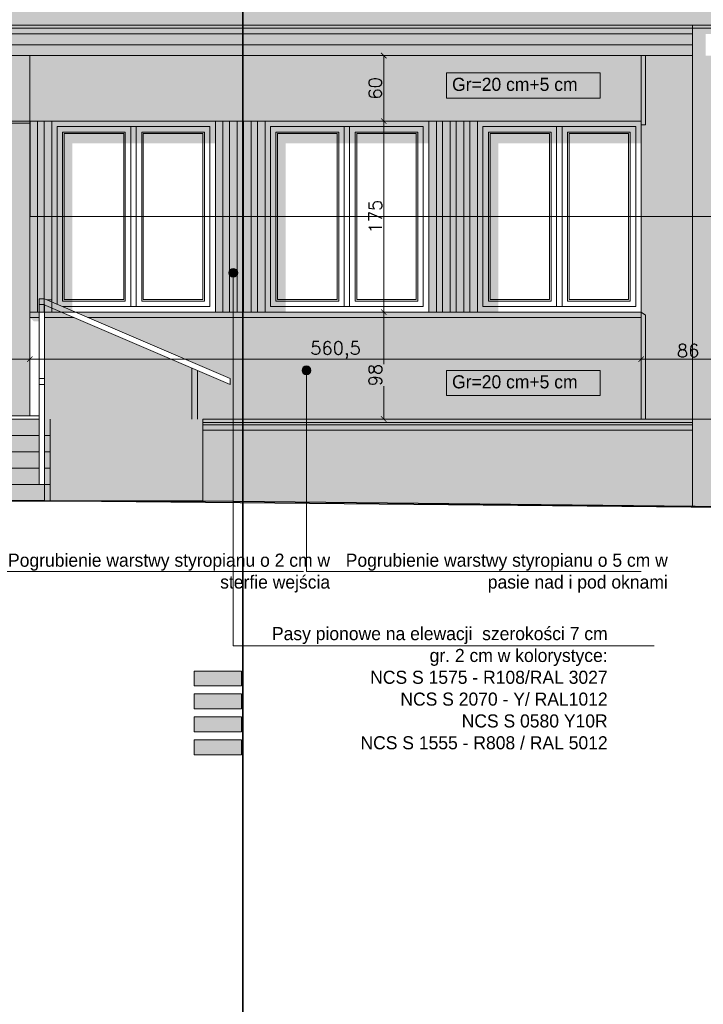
# Model space of a CAD drawing. Header units: millimetres. Extents: x -740 to 33545, y 5178 to 22494.
# Tile 27 of 250: x 1156 to 1782, y 12593 to 13495. Entities that reach past the tile are written whole.
import ezdxf
from ezdxf.lldxf.tags import DXFTag

# ---------------------------------------------------------------- set-up
doc = ezdxf.new("R2010")
doc.units = ezdxf.units.MM
doc.header["$MEASUREMENT"] = 0
doc.layers.get('Defpoints').update_dxf_attribs({"color": 252})
doc.layers.add('a3', color=252, linetype='Continuous', lineweight=30, plot=False)
for name, color, linetype, lineweight in [('A_l.widokowa', 252, 'Continuous', 18), ('l. przekrojowa', 252, 'Continuous', 30), ('l.przerywana', 252, 'ICAD_ISO03W100', 5), ('l.widokowa', 252, 'Continuous', 15), ('l.wypeĹ‚nien', 252, 'Continuous', 5), ('wymiarowanie', 252, 'Continuous', 9)]:
    doc.layers.add(name, color=color, linetype=linetype, lineweight=lineweight)
doc.styles.add('ROMANS', font='romans')
doc.styles.add('styl2', font='simplex.shx')
tags = doc.linetypes.add('ICAD_ISO03W100', pattern=[30, 12, -18]).pattern_tags.tags
tags[6:7] = [DXFTag(74, 4), DXFTag(75, 0), DXFTag(340, '0'), DXFTag(46, 1.0), DXFTag(50, 0.0), DXFTag(44, 0.0), DXFTag(45, 0.0)]
tags[4:5] = [DXFTag(74, 4), DXFTag(75, 0), DXFTag(340, '0'), DXFTag(46, 1.0), DXFTag(50, 0.0), DXFTag(44, 0.0), DXFTag(45, 0.0)]
doc.dimstyles.new('Skala 1-50', dxfattribs={"dimtxt": 12, "dimasz": 5, "dimexe": 1, "dimexo": 1, "dimgap": 1.5, "dimtad": 1, "dimdec": 1, "dimrnd": 0.5, "dimtxsty": 'styl2', "dimblk": 'ARCHTICK', "dimcen": 5, "dimadec": 0, "dimazin": 0, "dimtfac": 1, "dimtdec": 1, "dimtmove": 1, "dimatfit": 3, "dimldrblk": 'ARCHTICK', "dimfxl": 0, "dimlwd": -1, "dimlwe": -1, "dimarcsym": 0})

# ---------------------------------------------------------------- blocks, each defined once
blk = doc.blocks.new('_ArchTick')
at = {"color": 0, "linetype": 'ByBlock', "const_width": 0.15}
blk.add_lwpolyline([(-0.5, -0.5), (0.5, 0.5)], dxfattribs=at)
blk = doc.blocks.new('*D1957')
at = {"layer": 'Defpoints', "color": 0}
for p in [(1164.94, 13204.29), (1055, 13196.11), (1164.94, 13183.97)]:
    blk.add_point(p, dxfattribs=at)
at = {"layer": 'wymiarowanie', "color": 0}
for p, q in [((1055, 13193.97), (1055, 13182.97)), ((1164.94, 13193.97), (1164.94, 13182.97)), ((1055, 13183.97), (1164.94, 13183.97))]:
    blk.add_line(p, q, dxfattribs=at)
at = {"layer": 'wymiarowanie', "color": 0, "xscale": 5, "yscale": 5, "zscale": 5, "rotation": 180}
blk.add_blockref('_ArchTick', (1055, 13183.97), dxfattribs=at)
at = {"layer": 'wymiarowanie', "color": 0, "xscale": 5, "yscale": 5, "zscale": 5}
blk.add_blockref('_ArchTick', (1164.94, 13183.97), dxfattribs=at)
at = {"layer": 'wymiarowanie', "color": 0, "insert": (1109.97, 13191.77), "char_height": 12, "attachment_point": 5, "style": 'styl2'}
blk.add_mtext('110', dxfattribs=at)
blk = doc.blocks.new('*D1958')
at = {"layer": 'Defpoints', "color": 0}
for p in [(1164.94, 13204.29), (1725.25, 13201.79), (1725.25, 13183.97)]:
    blk.add_point(p, dxfattribs=at)
at = {"layer": 'wymiarowanie', "color": 0}
for p, q in [((1164.94, 13193.97), (1164.94, 13182.97)), ((1725.25, 13193.97), (1725.25, 13182.97)), ((1164.94, 13183.97), (1725.25, 13183.97))]:
    blk.add_line(p, q, dxfattribs=at)
at = {"layer": 'wymiarowanie', "color": 0, "xscale": 5, "yscale": 5, "zscale": 5, "rotation": 180}
blk.add_blockref('_ArchTick', (1164.94, 13183.97), dxfattribs=at)
at = {"layer": 'wymiarowanie', "color": 0, "xscale": 5, "yscale": 5, "zscale": 5}
blk.add_blockref('_ArchTick', (1725.25, 13183.97), dxfattribs=at)
at = {"layer": 'wymiarowanie', "color": 0, "insert": (1445.1, 13192.31), "char_height": 12, "attachment_point": 5, "style": 'styl2'}
blk.add_mtext('560,5', dxfattribs=at)
blk = doc.blocks.new('*D1959')
at = {"layer": 'Defpoints', "color": 0}
for p in [(1725.25, 13201.79), (1811.37, 13206.03), (1811.37, 13183.97)]:
    blk.add_point(p, dxfattribs=at)
at = {"layer": 'wymiarowanie', "color": 0}
for p, q in [((1725.25, 13193.97), (1725.25, 13182.97)), ((1811.37, 13193.97), (1811.37, 13182.97)), ((1725.25, 13183.97), (1811.37, 13183.97))]:
    blk.add_line(p, q, dxfattribs=at)
at = {"layer": 'wymiarowanie', "color": 0, "xscale": 5, "yscale": 5, "zscale": 5, "rotation": 180}
blk.add_blockref('_ArchTick', (1725.25, 13183.97), dxfattribs=at)
at = {"layer": 'wymiarowanie', "color": 0, "xscale": 5, "yscale": 5, "zscale": 5}
blk.add_blockref('_ArchTick', (1811.37, 13183.97), dxfattribs=at)
at = {"layer": 'wymiarowanie', "color": 0, "insert": (1768.31, 13191.77), "char_height": 12, "attachment_point": 5, "style": 'styl2'}
blk.add_mtext('86', dxfattribs=at)
blk = doc.blocks.new('*D1977')
at = {"layer": 'Defpoints', "color": 0}
for p in [(1501.05, 13462.09), (1489.29, 13402.08), (1506.31, 13402.08)]:
    blk.add_point(p, dxfattribs=at)
at = {"layer": 'wymiarowanie', "color": 0}
for p, q in [((1499.29, 13462.09), (1488.29, 13462.09)), ((1489.29, 13462.09), (1489.29, 13402.08)), ((1499.29, 13402.08), (1488.29, 13402.08))]:
    blk.add_line(p, q, dxfattribs=at)
at = {"layer": 'wymiarowanie', "color": 0, "xscale": 5, "yscale": 5, "zscale": 5}
for p, rotation in [((1489.29, 13462.09), 90), ((1489.29, 13402.08), 270)]:
    blk.add_blockref('_ArchTick', p, dxfattribs=dict(at, rotation=rotation))
at = {"layer": 'wymiarowanie', "color": 0, "insert": (1481.49, 13432.09), "char_height": 12, "attachment_point": 5, "rotation": 90, "style": 'styl2'}
blk.add_mtext('60', dxfattribs=at)
blk = doc.blocks.new('*D1978')
at = {"layer": 'Defpoints', "color": 0}
for p in [(1506.31, 13402.08), (1489.29, 13227.08), (1506.31, 13227.08)]:
    blk.add_point(p, dxfattribs=at)
at = {"layer": 'wymiarowanie', "color": 0}
for p, q in [((1499.29, 13402.08), (1488.29, 13402.08)), ((1489.29, 13402.08), (1489.29, 13227.08)), ((1499.29, 13227.08), (1488.29, 13227.08))]:
    blk.add_line(p, q, dxfattribs=at)
at = {"layer": 'wymiarowanie', "color": 0, "xscale": 5, "yscale": 5, "zscale": 5}
for p, rotation in [((1489.29, 13402.08), 90), ((1489.29, 13227.08), 270)]:
    blk.add_blockref('_ArchTick', p, dxfattribs=dict(at, rotation=rotation))
at = {"layer": 'wymiarowanie', "color": 0, "insert": (1481.64, 13314.58), "char_height": 12, "attachment_point": 5, "rotation": 90, "style": 'styl2'}
blk.add_mtext('175', dxfattribs=at)
blk = doc.blocks.new('*D1979')
at = {"layer": 'Defpoints', "color": 0}
for p in [(1506.31, 13227.08), (1489.29, 13129.08), (1499.63, 13129.08)]:
    blk.add_point(p, dxfattribs=at)
at = {"layer": 'wymiarowanie', "color": 0}
for p, q in [((1499.29, 13227.08), (1488.29, 13227.08)), ((1489.29, 13227.08), (1489.29, 13179.45)), ((1489.29, 13129.08), (1489.29, 13159.34)), ((1498.63, 13129.08), (1488.29, 13129.08))]:
    blk.add_line(p, q, dxfattribs=at)
at = {"layer": 'wymiarowanie', "color": 0, "xscale": 5, "yscale": 5, "zscale": 5}
for p, rotation in [((1489.29, 13227.08), 90), ((1489.29, 13129.08), 270)]:
    blk.add_blockref('_ArchTick', p, dxfattribs=dict(at, rotation=rotation))
at = {"layer": 'wymiarowanie', "color": 0, "insert": (1481.55, 13169.39), "char_height": 12, "attachment_point": 5, "rotation": 90, "style": 'styl2'}
blk.add_mtext('98', dxfattribs=at)

msp = doc.modelspace()

# ---------------------------------------------------------------- hatches: boundary and pattern name
at = {"layer": 'l.wypeĹ‚nien'}
h = msp.add_hatch(color=256, dxfattribs=at)
h.paths.add_polyline_path([(37.59, 13845.32), (-420.82, 13570.51), (-557.95, 13505.48), (-558.92, 13505.48), (-559.83, 13505.05), (-561.66, 13499.85), (-576.18, 13499.85), (-577.06, 13499.11, 0.414214), (-568.06, 13490.11), (-558.58, 13490.11), (-558.58, 13481.93), (2522.56, 13481.93), (2522.56, 13490.11), (2532.05, 13490.11, 0.403698), (2540.82, 13498.57), (2540.3, 13499.86), (2525.65, 13499.85), (2523.82, 13505.05), (2522.91, 13505.48), (2521.94, 13505.48), (2385.14, 13570.31), (1926.4, 13845.32)])
h.paths.add_polyline_path([(287.38, 13660.58), (657.58, 13660.58), (657.58, 13567.59), (287.38, 13567.59)], flags=16)
h.paths.add_polyline_path([(1371.96, 13660.58), (1724.38, 13660.58), (1724.38, 13567.59), (1371.96, 13567.59)], flags=16)
h = msp.add_hatch(color=256, dxfattribs=at)
h.paths.add_polyline_path([(1360.21, 13462.09), (1772.31, 13462.09), (1772.31, 13472.09), (1360.21, 13472.09)])
h.paths.add_polyline_path([(1772.31, 13472.09), (1772.31, 13481.93), (1360.21, 13481.93), (1360.21, 13472.09)])
h.paths.add_polyline_path([(983.5, 13462.09), (1360.21, 13462.09), (1360.21, 13472.09), (983.5, 13472.09)])
h.paths.add_polyline_path([(1360.21, 13472.09), (1360.21, 13481.93), (983.5, 13481.93), (983.5, 13472.09)])
h = msp.add_hatch(color=256, dxfattribs=at)
h.paths.add_polyline_path([(1784.31, 13314.58), (1811.37, 13314.58), (1811.37, 13207.08), (1816.59, 13202.18), (2396.67, 13202.18), (2396.67, 13207.08), (2396.67, 13314.58), (2479.56, 13314.58), (2479.56, 13129.08), (1784.31, 13129.08)])
h.paths.add_polyline_path([(1784.31, 13314.58), (1784.31, 13462.09), (2479.56, 13462.09), (2479.56, 13314.58), (2396.67, 13314.58), (2396.67, 13416.49), (2391.26, 13422.08), (1811.37, 13422.08), (1811.37, 13314.58)])
h.paths.add_polyline_path([(1360.21, 13129.08), (1725.25, 13129.08), (1725.25, 13222.08), (1360.21, 13222.08)])
h.paths.add_polyline_path([(1183.5, 13054.08), (1183.5, 13114.08), (1178.5, 13114.08), (1178.5, 13222.08), (1205.48, 13222.08), (1348.51, 13160.79), (1348.51, 13166.23), (1218.17, 13222.08), (1360.21, 13222.08), (1360.21, 13129.08), (1323.5, 13129.08), (1323.5, 13054.08)])
h.paths.add_polyline_path([(1360.21, 13402.08), (1725.25, 13402.08), (1725.25, 13462.09), (1360.21, 13462.09)])
h.paths.add_polyline_path([(1164.94, 13462.09), (1360.21, 13462.09), (1360.21, 13402.08), (1354.8, 13402.08), (1347.8, 13402.08), (1341.94, 13402.08), (1334.94, 13402.08), (1184.94, 13402.08), (1177.94, 13402.08), (1171.94, 13402.08), (1165.07, 13402.08), (1164.94, 13402.08)])
h.paths.add_polyline_path([(1725.25, 13227.08), (1729.28, 13224.16), (1729.28, 13129.08), (1772.31, 13129.08), (1772.31, 13314.58), (1725.25, 13314.58)])
h.paths.add_polyline_path([(1729.28, 13398.59), (1725.25, 13398.59), (1725.25, 13314.58), (1772.31, 13314.58), (1772.31, 13462.09), (1729.28, 13462.09)])
h.paths.add_polyline_path([(2479.56, 13129.08), (2499.56, 13129.08), (2499.56, 13314.58), (2479.56, 13314.58)])
h.paths.add_polyline_path([(2499.56, 13314.58), (2499.56, 13462.09), (2479.56, 13462.09), (2479.56, 13314.58)])
for points in [[(1725.25, 13462.09), (1729.28, 13462.09), (1729.28, 13398.59), (1725.25, 13398.59)], [(1184.94, 13227.08), (1203.96, 13227.08), (1203.96, 13381.77), (1334.94, 13381.77), (1334.94, 13402.08), (1184.94, 13402.08)], [(1380.52, 13227.08), (1399.54, 13227.08), (1399.54, 13381.77), (1530.52, 13381.77), (1530.52, 13402.08), (1380.52, 13402.08)], [(1575.25, 13227.08), (1594.28, 13227.08), (1594.28, 13381.77), (1725.25, 13381.77), (1725.25, 13402.08), (1575.25, 13402.08)], [(1725.25, 13227.08), (1729.28, 13224.16), (1729.28, 13129.08), (1725.25, 13129.08)], [(1178.5, 13069.08), (783.5, 13069.08), (783.5, 13054.37), (1178.5, 13054.37)]]:
    msp.add_hatch(color=256, dxfattribs=at).paths.add_polyline_path(points)
h = msp.add_hatch(color=256, dxfattribs=at)
h.paths.add_polyline_path([(1334.94, 13402.08), (1380.52, 13402.08), (1380.52, 13227.08), (1334.94, 13227.08)])
h.paths.add_polyline_path([(1530.52, 13227.08), (1575.25, 13227.08), (1575.25, 13402.08), (1530.52, 13402.08)])
h.paths.add_polyline_path([(1164.94, 13402.08), (1184.94, 13402.08), (1184.94, 13227.08), (1164.94, 13227.08)])
h = msp.add_hatch(color=256, dxfattribs=at)
h.paths.add_polyline_path([(1360.21, 13222.08), (1360.21, 13227.08), (1360.66, 13227.08), (1367.66, 13227.08), (1373.52, 13227.08), (1380.52, 13227.08), (1530.52, 13227.08), (1537.52, 13227.08), (1543.09, 13227.08), (1550.09, 13227.08), (1555.68, 13227.08), (1562.68, 13227.08), (1568.25, 13227.08), (1575.25, 13227.08), (1725.25, 13227.08), (1725.25, 13222.08)])
h.paths.add_polyline_path([(1218.17, 13222.08), (1351.39, 13222.08), (1351.39, 13227.08), (1347.8, 13227.08), (1341.94, 13227.08), (1334.94, 13227.08), (1206.51, 13227.08)])
h.paths.add_polyline_path([(1178.5, 13227.08), (1184.94, 13227.08), (1193.81, 13227.08), (1205.48, 13222.08), (1178.5, 13222.08)])
h.paths.add_polyline_path([(1351.39, 13222.08), (1360.21, 13222.08), (1360.21, 13227.08), (1354.8, 13227.08), (1351.39, 13227.08)])
h.paths.add_polyline_path([(1164.94, 13222.08), (1173.5, 13222.08), (1173.5, 13227.08), (1171.94, 13227.08), (1164.94, 13227.08)])
h = msp.add_hatch(color=256, dxfattribs=at)
h.paths.add_polyline_path([(1784.31, 13129.08), (2496.23, 13129.08), (2496.23, 13118.92), (1784.31, 13118.92)])
h.paths.add_polyline_path([(1323.5, 13129.08), (1772.31, 13129.08), (1772.31, 13118.92), (1323.5, 13118.92)])
h = msp.add_hatch(color=256, dxfattribs=at)
h.paths.add_polyline_path([(1784.31, 13049.05), (1784.31, 13118.92), (2502.17, 13118.92), (2502.17, 13090.56), (2502.17, 13041.22)])
h.paths.add_polyline_path([(2326.52, 13110.78), (2326.52, 13056.33), (2389.19, 13056.33), (2389.19, 13110.78)], flags=24)
h.paths.add_polyline_path([(2327.48, 13110.44), (2327.48, 13058.6), (2379.32, 13058.6), (2379.32, 13110.44)], flags=0)
h.paths.add_polyline_path([(1772.31, 13049.18), (1772.31, 13118.92), (1360.21, 13118.92), (1360.21, 13053.68)])
h.paths.add_polyline_path([(1323.52, 13054.08), (1360.21, 13053.68), (1360.21, 13118.92), (1323.51, 13118.92)])
h = msp.add_hatch(dxfattribs=at)
h.set_pattern_fill('CONC', color=256, scale=17, style=0)
h.set_pattern_definition([(0, (16.15, 10.88), (0, 17), [0, -17]), (0, (16.32, 4.93), (0, 17), [0, -17]), (0, (16.83, 14.11), (0, 17), [0, -17]), (338.1986, (7.99, 8.84), (51.00000464, -16.9999985), [1.83095, -89.716854]), (216.8699, (9.69, 8.16), (50.9999986, 34.0000021), [0.85, -84.15]), (130.6013, (9.01, 7.65), (85.00000716, -101.9999833), [1.567315, -155.164933]), (206.5651, (3.4, 5.61), (-16.9999857, -17.0000223), [0.380137, -37.63302]), (326.3099, (3.06, 5.44), (33.9999925, -17.0000227), [0.612952, -60.681432]), (108.4349, (3.57, 5.1), (-16.9999729, 34.0000074), [0.53759, -53.221135]), (225, (14.28, 3.91), (-4e-15, -17.000005), [0.721242, -23.32038]), (0, (13.77, 3.4), (17, 17), [1.02, -15.98]), (135, (14.79, 3.4), (-17.000005, 2e-15), [0.721242, -23.32038]), (251.5651, (12.24, 14.79), (16.9999729, 34.0000074), [0.53759, -53.221135]), (0, (12.07, 14.28), (17, 17), [0.85, -16.15]), (143.1301, (12.92, 14.28), (-50.9999986, 34.0000021), [0.85, -84.15]), (213.6901, (3.23, 14.96), (33.9999925, 17.0000227), [0.612952, -60.681432]), (341.5651, (2.72, 14.62), (-34.0000074, 16.9999729), [1.075182, -52.683544]), (126.8699, (3.74, 14.28), (34.0000021, -50.9999986), [0.85, -84.15]), (0, (8.16, 14.28), (0, 17), [0, -17]), (0, (3.57, 9.86), (0, 17), [0, -17]), (0, (8.33, 3.57), (0, 17), [0, -17]), (0, (12.92, 8.84), (0, 17), [0, -17]), (0, (7.99, 11.73), (0, 17), [0, -17]), (0, (4.25, 12.24), (0, 17), [0, -17]), (0, (5.78, 11.22), (0, 17), [0, -17]), (0, (5.1, 7.14), (0, 17), [0, -17]), (0, (1.02, 7.82), (0, 17), [0, -17]), (0, (1.19, 11.73), (0, 17), [0, -17]), (0, (0.68, 15.47), (0, 17), [0, -17]), (0, (5.95, 16.15), (0, 17), [0, -17]), (0, (9.69, 16.83), (0, 17), [0, -17]), (0, (15.64, 16.15), (0, 17), [0, -17]), (0, (11.56, 10.88), (0, 17), [0, -17]), (0, (9.86, 13.94), (0, 17), [0, -17]), (0, (11.22, 5.78), (0, 17), [0, -17]), (0, (6.12, 4.93), (0, 17), [0, -17]), (0, (11.22, 1.19), (0, 17), [0, -17]), (0, (5.61, 2.21), (0, 17), [0, -17]), (0, (0.17, 1.7), (0, 17), [0, -17]), (0, (2.21, 0.85), (0, 17), [0, -17]), (0, (2.38, 3.23), (0, 17), [0, -17]), (0, (13.77, 0.51), (0, 17), [0, -17]), (0, (15.81, 7.48), (0, 17), [0, -17]), (0, (14.96, 12.58), (0, 17), [0, -17]), (0, (7.14, 0.34), (0, 17), [0, -17])])
h.paths.add_polyline_path([(1772.31, 13049.18), (1772.31, 13118.92), (1360.21, 13118.92), (1360.21, 13053.68)])
h.paths.add_polyline_path([(1323.52, 13054.08), (1360.21, 13053.68), (1360.21, 13118.92), (1323.51, 13118.92)])
at = {"layer": 'wymiarowanie'}
h = msp.add_hatch(color=256, dxfattribs=at)
h.paths.add_polyline_path([(1772.31, 13129.08), (1784.31, 13129.08), (1784.31, 13490.11), (1772.31, 13490.11)])
h.paths.add_polyline_path([(1772.31, 13049.18), (1784.31, 13049.05), (1784.31, 13129.08), (1772.31, 13129.08)])
for points in [[(1164.94, 13132.08), (1041.08, 13132.08), (1041.08, 13339.08), (1042.5, 13339.08), (1042.5, 13389.58), (1041.08, 13389.58), (1041.08, 13402.08), (925.93, 13402.08), (925.93, 13389.58), (924.5, 13389.58), (924.5, 13132.08), (802.07, 13132.08), (802.07, 13461.7), (983.5, 13461.64), (1164.94, 13461.7)], [(1164.94, 13402.08), (1171.94, 13402.08), (1171.94, 13227.08), (1164.94, 13227.08)], [(1177.94, 13402.08), (1184.94, 13402.08), (1184.94, 13227.08), (1177.94, 13227.08)], [(1334.94, 13402.08), (1341.94, 13402.08), (1341.94, 13227.08), (1334.94, 13227.08)], [(1347.8, 13402.08), (1354.8, 13402.08), (1354.8, 13227.08), (1347.8, 13227.08)], [(1360.66, 13402.08), (1367.66, 13402.08), (1367.66, 13227.08), (1360.66, 13227.08)], [(1373.52, 13402.08), (1380.52, 13402.08), (1380.52, 13227.08), (1373.52, 13227.08)], [(1530.52, 13402.08), (1537.52, 13402.08), (1537.52, 13227.08), (1530.52, 13227.08)], [(1543.09, 13402.08), (1550.09, 13402.08), (1550.09, 13227.08), (1543.09, 13227.08)], [(1555.68, 13402.08), (1562.68, 13402.08), (1562.68, 13227.08), (1555.68, 13227.08)], [(1568.25, 13402.08), (1575.25, 13402.08), (1575.25, 13227.08), (1568.25, 13227.08)], [(1315.4, 12898.24), (1358.91, 12898.24), (1358.91, 12884.56), (1315.4, 12884.56)], [(1315.4, 12877.17), (1358.91, 12877.17), (1358.91, 12863.49), (1315.4, 12863.49)], [(1315.4, 12856.1), (1358.91, 12856.1), (1358.91, 12842.42), (1315.4, 12842.42)], [(1315.4, 12835.03), (1358.91, 12835.03), (1358.91, 12821.35), (1315.4, 12821.35)]]:
    msp.add_hatch(color=256, dxfattribs=at).paths.add_polyline_path(points)
at = {"layer": 'wymiarowanie', "ltscale": 0.3}
for points in [[(1347.35, 13263.13, -1), (1355.42, 13263.13, -1)], [(1414.41, 13173.71, -1), (1422.49, 13173.71, -1)]]:
    msp.add_hatch(color=256, dxfattribs=at).paths.add_polyline_path(points)
at = {"layer": 'wymiarowanie'}
h = msp.add_hatch(color=256, dxfattribs=at)
h.paths.add_polyline_path([(1360.21, 13218.65), (1725.25, 13218.65), (1725.25, 13222.08), (1360.21, 13222.08)])
h.paths.add_polyline_path([(1223.2, 13222.08), (1360.21, 13222.08), (1360.21, 13218.65), (1226.19, 13218.65), (1223.58, 13219.77)])
h.paths.add_polyline_path([(1178.5, 13222.08), (1205.48, 13222.08), (1213.49, 13218.65), (1178.5, 13218.65)])
h.paths.add_polyline_path([(1164.94, 13222.08), (1168.55, 13218.65), (1173.5, 13218.65), (1173.5, 13222.08)])
h.paths.add_polyline_path([(1223.58, 13219.77), (1223.2, 13222.08), (1218.17, 13222.08)])
h = msp.add_hatch(color=256, dxfattribs=at)
h.paths.add_polyline_path([(793.5, 13129.08), (1173.5, 13129.08), (1173.5, 13069.08), (793.5, 13069.08)])
h.paths.add_polyline_path([(1323.5, 13129.08), (1178.5, 13129.08), (1178.5, 13054.08), (1323.5, 13054.08)])
h.paths.add_polyline_path([(783.5, 13129.08), (643.5, 13129.08), (643.5, 13055.89), (783.5, 13054.37)])
h.paths.add_polyline_path([(783.5, 13129.08), (788.5, 13129.08), (788.5, 13069.08), (783.5, 13069.08)])

# ---------------------------------------------------------------- linework, layer by layer
at = {"layer": 'a3'}
for points in [[(-739.79, 14029.38), (-739.79, 12544.38), (1360.21, 12544.38), (1360.21, 14029.38), (-739.79, 14029.38)], [(1360.21, 14029.38), (1360.21, 12544.38), (3460.21, 12544.38), (3460.21, 14029.38), (1360.21, 14029.38)]]:
    msp.add_lwpolyline(points, dxfattribs=at)
at = {"layer": 'A_l.widokowa'}
msp.add_line((1164.94, 13132.08), (1164.94, 13461.7), dxfattribs=at)
at = {"layer": 'l. przekrojowa', "linetype": 'ICAD_ISO03W100', "ltscale": 0.5}
msp.add_line((2495.72, 13041.08), (-538.18, 13071.08), dxfattribs=at)
at = {"layer": 'l. przekrojowa'}
for p, q in [((783.5, 13054.08), (1323.5, 13054.08)), ((1323.5, 13054.08), (2514.29, 13041.08))]:
    msp.add_line(p, q, dxfattribs=at)
at = {"layer": 'l.przerywana', "ltscale": 0.3}
msp.add_line((2499.66, 13129.08), (1323.5, 13129.08), dxfattribs=at)
at = {"layer": 'l.widokowa'}
for p, q in [((1772.31, 13490.11), (1772.31, 13049.18)), ((190.25, 13472.09), (1772.31, 13472.09)), ((190.25, 13462.09), (1772.31, 13462.09)), ((1173.5, 13069.08), (1173.5, 13239.08)), ((1178.5, 13239.08), (1173.5, 13239.08)), ((1348.51, 13166.23), (1178.5, 13239.08)), ((1177.48, 13234.08), (1173.5, 13234.08)), ((1348.51, 13160.79), (1177.48, 13234.08)), ((1178.5, 13069.08), (1178.5, 13234.08)), ((1313.51, 13129.08), (1313.51, 13175.79)), ((1318.51, 13129.08), (1318.51, 13173.64)), ((1178.5, 13166.23), (1173.5, 13166.23)), ((1348.51, 13160.79), (1348.51, 13166.23)), ((1178.5, 13160.79), (1173.5, 13160.79)), ((1183.5, 13129.08), (1183.5, 13054.06)), ((1323.5, 13129.08), (1323.52, 13054.08))]:
    msp.add_line(p, q, dxfattribs=at)
at = {"layer": 'l.widokowa', "ltscale": 0.3}
for p, q in [((1173.5, 13129.08), (793.5, 13129.08)), ((1173.5, 13132.08), (1041.08, 13132.08)), ((1772.31, 13129.08), (1323.5, 13129.08)), ((1772.31, 13125.78), (1323.5, 13125.78)), ((1772.31, 13123.92), (1323.5, 13123.92)), ((1772.31, 13118.92), (1323.51, 13118.92)), ((1173.5, 13114.08), (793.5, 13114.08)), ((1183.5, 13114.08), (1178.5, 13114.08)), ((1173.5, 13099.08), (793.5, 13099.08)), ((1183.5, 13099.08), (1178.5, 13099.08)), ((1173.5, 13084.08), (793.5, 13084.08)), ((1183.5, 13084.08), (1178.5, 13084.08)), ((1183.5, 13069.08), (783.5, 13069.08))]:
    msp.add_line(p, q, dxfattribs=at)
at = {"layer": 'l.widokowa'}
for points in [[(2523.23, 13490.11), (983.5, 13490.11)], [(1772.31, 13481.93), (983.5, 13481.93)], [(1184.94, 13236.33), (1184.94, 13402.08), (1334.94, 13402.08), (1334.94, 13227.08), (1206.51, 13227.08)], [(1173.5, 13222.08), (1164.94, 13222.08), (1164.94, 13227.08), (1725.25, 13227.08), (1725.25, 13222.08), (1218.17, 13222.08)], [(1193.81, 13227.08), (1184.94, 13227.08), (1184.94, 13230.89)], [(1205.48, 13222.08), (1178.5, 13222.08)]]:
    msp.add_lwpolyline(points, dxfattribs=at)
for points in [[(1165.07, 13402.08), (1725.25, 13402.08), (1725.25, 13227.08), (1164.94, 13227.08)], [(1164.94, 13402.08), (1171.94, 13402.08), (1171.94, 13227.08), (1164.94, 13227.08)], [(1177.94, 13402.08), (1184.94, 13402.08), (1184.94, 13227.08), (1177.94, 13227.08)], [(1334.94, 13402.08), (1341.94, 13402.08), (1341.94, 13227.08), (1334.94, 13227.08)], [(1347.8, 13402.08), (1354.8, 13402.08), (1354.8, 13227.08), (1347.8, 13227.08)], [(1360.66, 13402.08), (1367.66, 13402.08), (1367.66, 13227.08), (1360.66, 13227.08)], [(1373.52, 13402.08), (1380.52, 13402.08), (1380.52, 13227.08), (1373.52, 13227.08)], [(1380.52, 13402.08), (1530.52, 13402.08), (1530.52, 13227.08), (1380.52, 13227.08)], [(1530.52, 13402.08), (1537.52, 13402.08), (1537.52, 13227.08), (1530.52, 13227.08)], [(1543.09, 13402.08), (1550.09, 13402.08), (1550.09, 13227.08), (1543.09, 13227.08)], [(1555.68, 13402.08), (1562.68, 13402.08), (1562.68, 13227.08), (1555.68, 13227.08)], [(1568.25, 13402.08), (1575.25, 13402.08), (1575.25, 13227.08), (1568.25, 13227.08)], [(1575.25, 13402.08), (1725.25, 13402.08), (1725.25, 13227.08), (1575.25, 13227.08)]]:
    msp.add_lwpolyline(points, close=True, dxfattribs=at)
at = {"layer": 'l.wypeĹ‚nien'}
for p, q in [((1725.25, 13129.08), (1725.25, 13462.09)), ((1164.94, 13402.08), (802.07, 13402.08)), ((1164.94, 13400.08), (1041.08, 13400.08)), ((1257.44, 13397.08), (1257.44, 13232.08)), ((1262.44, 13397.08), (1262.44, 13232.08)), ((1453.02, 13397.08), (1453.02, 13232.08)), ((1458.02, 13397.08), (1458.02, 13232.08)), ((1647.75, 13397.08), (1647.75, 13232.08)), ((1652.75, 13397.08), (1652.75, 13232.08)), ((1164.94, 13314.58), (2566.92, 13314.58)), ((1184.94, 13238.2), (1180.56, 13238.2))]:
    msp.add_line(p, q, dxfattribs=at)
for points in [[(1725.25, 13462.09), (1729.28, 13462.09), (1729.28, 13398.59), (1725.25, 13398.59)], [(1385.52, 13397.08), (1453.02, 13397.08), (1453.02, 13232.08), (1385.52, 13232.08)], [(1580.25, 13397.08), (1647.75, 13397.08), (1647.75, 13232.08), (1580.25, 13232.08)], [(1194.94, 13392.08), (1252.44, 13392.08), (1252.44, 13237.08), (1194.94, 13237.08)], [(1196.44, 13390.58), (1250.94, 13390.58), (1250.94, 13238.58), (1196.44, 13238.58)], [(1324.94, 13392.08), (1267.44, 13392.08), (1267.44, 13237.08), (1324.94, 13237.08)], [(1323.44, 13390.58), (1268.94, 13390.58), (1268.94, 13238.58), (1323.44, 13238.58)], [(1390.52, 13392.08), (1448.02, 13392.08), (1448.02, 13237.08), (1390.52, 13237.08)], [(1392.02, 13390.58), (1446.52, 13390.58), (1446.52, 13238.58), (1392.02, 13238.58)], [(1520.52, 13392.08), (1463.02, 13392.08), (1463.02, 13237.08), (1520.52, 13237.08)], [(1519.02, 13390.58), (1464.52, 13390.58), (1464.52, 13238.58), (1519.02, 13238.58)], [(1585.25, 13392.08), (1642.75, 13392.08), (1642.75, 13237.08), (1585.25, 13237.08)], [(1586.75, 13390.58), (1641.25, 13390.58), (1641.25, 13238.58), (1586.75, 13238.58)], [(1715.25, 13392.08), (1657.75, 13392.08), (1657.75, 13237.08), (1715.25, 13237.08)], [(1713.75, 13390.58), (1659.25, 13390.58), (1659.25, 13238.58), (1713.75, 13238.58)], [(1725.25, 13227.08), (1729.28, 13224.16), (1729.28, 13129.08), (1725.25, 13129.08)]]:
    msp.add_lwpolyline(points, close=True, dxfattribs=at)
msp.add_lwpolyline([(1189.94, 13234.18), (1189.94, 13397.08), (1257.44, 13397.08), (1257.44, 13232.08), (1194.84, 13232.08)], dxfattribs=at)
at = {"layer": 'wymiarowanie'}
for p, q in [((2522.56, 13487.32), (-558.58, 13487.32)), ((1351.39, 12921.42), (1351.39, 13263.13)), ((1418.45, 12989.42), (1418.45, 13173.71)), ((1415.76, 12989.42), (1108.92, 12989.42)), ((1725.29, 12989.42), (1418.45, 12989.42)), ((1737.15, 12921.42), (1351.39, 12921.42))]:
    msp.add_line(p, q, dxfattribs=at)
for points in [[(1546.91, 13446.16), (1687.76, 13446.16), (1687.76, 13423.15), (1546.91, 13423.15)], [(1385.52, 13397.08), (1525.52, 13397.08), (1525.52, 13232.08), (1385.52, 13232.08)], [(1580.25, 13397.08), (1720.25, 13397.08), (1720.25, 13232.08), (1580.25, 13232.08)], [(1546.91, 13173.61), (1687.76, 13173.61), (1687.76, 13150.6), (1546.91, 13150.6)], [(1178.5, 13069.08), (783.5, 13069.08), (783.5, 13054.37), (1178.5, 13054.37)], [(1315.4, 12898.24), (1358.91, 12898.24), (1358.91, 12884.56), (1315.4, 12884.56)], [(1315.4, 12877.17), (1358.91, 12877.17), (1358.91, 12863.49), (1315.4, 12863.49)], [(1315.4, 12856.1), (1358.91, 12856.1), (1358.91, 12842.42), (1315.4, 12842.42)], [(1315.4, 12835.03), (1358.91, 12835.03), (1358.91, 12821.35), (1315.4, 12821.35)]]:
    msp.add_lwpolyline(points, close=True, dxfattribs=at)
msp.add_lwpolyline([(1189.94, 13234.18), (1189.94, 13397.08), (1329.94, 13397.08), (1329.94, 13232.08), (1194.84, 13232.08)], dxfattribs=at)
at = {"layer": 'wymiarowanie', "ltscale": 0.3}
for centre in [(1351.39, 13263.13), (1418.45, 13173.71)]:
    msp.add_circle(centre, 4.04, dxfattribs=at)

# ---------------------------------------------------------------- texts
at = {"layer": 'wymiarowanie', "char_height": 12, "width": 621.5287, "attachment_point": 1}
for insert in [(1551.93, 13441.73), (1551.93, 13169.18)]:
    msp.add_mtext('{\\fCentury Gothic|b0|i0|c238|p34;Gr=20 cm+5 cm }\\P\\pi621.52874;{\\fCentury Gothic|b0|i0|c238|p34;\\H1.00000x; }', dxfattribs=dict(at, insert=insert))
at = {"layer": 'wymiarowanie', "linetype": 'Continuous', "char_height": 12, "width": 327.6277, "attachment_point": 3, "style": 'ROMANS'}
for s, insert in [('{\\fCentury Gothic|b0|i0|c238|p0;Pogrubienie warstwy styropianu o 2 cm }{\\fCentury Gothic|b0|i0|c238|p0;w sterfie wejścia}', (1440.15, 13005.77)), ('{\\fCentury Gothic|b0|i0|c238|p0;Pogrubienie warstwy styropianu o 5 cm }{\\fCentury Gothic|b0|i0|c238|p0;w pasie nad i pod oknami }', (1749.68, 13005.77)), ('{\\fCentury Gothic|b0|i0|c238|p0;Pasy pionowe na elewacji  szerokości 7 }{\\fCentury Gothic|b0|i0|c238|p0;cm gr. 2 cm w kolorystyce:}\\P{\\fCentury Gothic|b0|i0|c238|p0;NCS S 1575 - R108/RAL 3027 }\\P{\\fCentury Gothic|b0|i0|c238|p0;NCS S 2070 - Y/ RAL1012}\\P{\\fCentury Gothic|b0|i0|c238|p0;NCS S 0580 Y10R}\\P{\\fCentury Gothic|b0|i0|c238|p0;NCS S 1555 - R808 / RAL 5012}', (1694.54, 12938.5))]:
    msp.add_mtext(s, dxfattribs=dict(at, insert=insert))

# ---------------------------------------------------------------- dimensions: what is measured, and where the dimension line sits
at = {"layer": 'wymiarowanie'}
for base, p1, p2, override, picture, middle in [((1489.29, 13402.08), (1501.05, 13462.09), (1506.31, 13402.08), {"dimtmove": 0, "dimfxl": 10}, '*D1977', (1481.49, 13432.09)), ((1489.29, 13227.08), (1506.31, 13402.08), (1506.31, 13227.08), {"dimtmove": 1, "dimfxl": 10}, '*D1978', (1481.64, 13314.58))]:
    dim = msp.add_linear_dim(base=base, p1=p1, p2=p2, angle=90, dimstyle='Skala 1-50', override=override, dxfattribs=at)
    dim.commit()
    dim.dimension.update_dxf_attribs({"geometry": picture, "text_midpoint": middle})
dim = msp.add_linear_dim(base=(1489.29, 13129.08), p1=(1506.31, 13227.08), p2=(1499.63, 13129.08), angle=90, dimstyle='Skala 1-50', override={"dimtmove": 1, "dimfxl": 10}, dxfattribs=at)
dim.commit()
dim.dimension.update_dxf_attribs({"geometry": '*D1979', "text_midpoint": (1489.35, 13169.39), "dimtype": 160})
for base, p1, p2, picture, middle in [((1164.94, 13183.97), (1055, 13196.11), (1164.94, 13204.29), '*D1957', (1109.97, 13191.77)), ((1725.25, 13183.97), (1164.94, 13204.29), (1725.25, 13201.79), '*D1958', (1445.1, 13192.31)), ((1811.37, 13183.97), (1725.25, 13201.79), (1811.37, 13206.03), '*D1959', (1768.31, 13191.77))]:
    dim = msp.add_linear_dim(base=base, p1=p1, p2=p2, dimstyle='Skala 1-50', override={"dimtmove": 1, "dimfxl": 10}, dxfattribs=at)
    dim.commit()
    dim.dimension.update_dxf_attribs({"geometry": picture, "text_midpoint": middle})

doc.saveas('drawing.dxf')
